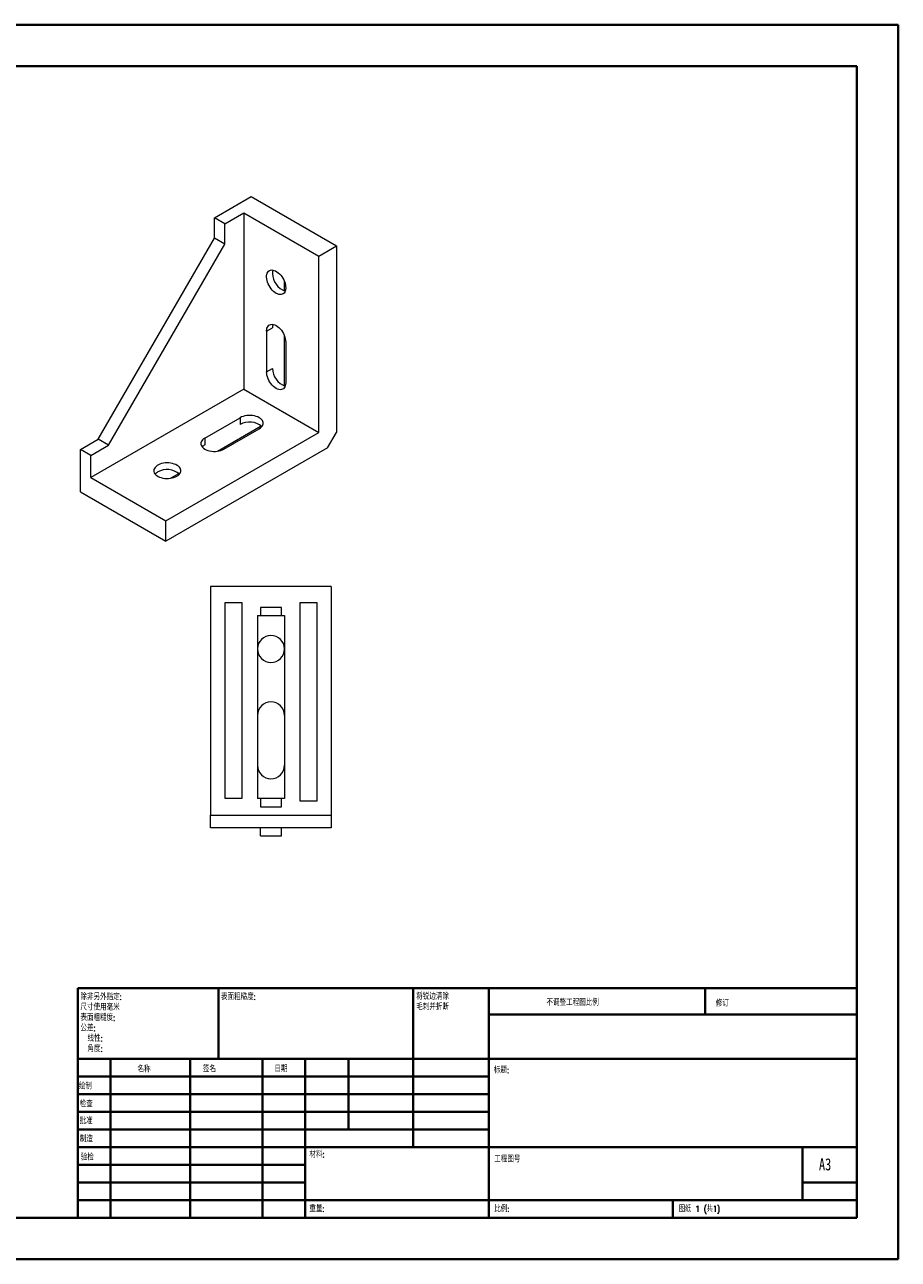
# Model space of a CAD drawing. Header units: millimetres. Extents: x 0 to 420, y 0 to 297.
# Tile 2 of 2: x 210 to 420, y 0 to 297. Entities that reach past the tile are written whole.
import ezdxf

# ---------------------------------------------------------------- set-up
doc = ezdxf.new("R2010")
doc.units = ezdxf.units.MM
doc.styles.add('SLDTEXTSTYLE0', font='TXT', dxfattribs={"width": 0.75, "bigfont": 'bigfont'})
doc.styles.add('SLDTEXTSTYLE1', font='TXT', dxfattribs={"width": 0.75})
doc.styles.add('SLDTEXTSTYLE2', font='TXT', dxfattribs={"width": 0.694444, "bigfont": 'bigfont'})

# ---------------------------------------------------------------- blocks, each defined once
blk = doc.blocks.new('SW_NOTE_0')
at = {"color": 0, "linetype": 'Continuous', "lineweight": 0, "char_height": 1.5, "attachment_point": 1, "style": 'SLDTEXTSTYLE0'}
for s, insert in [('\\M+18FAB锐边\\M+190B4\\M+18F9C', (0, 1.93)), ('\\M+196D1\\M+18E68\\M+19BF3\\M+190DC\\M+19266', (0, -0.57))]:
    blk.add_mtext(s, dxfattribs=dict(at, insert=insert))
blk = doc.blocks.new('SW_NOTE_1')
at = {"color": 0, "linetype": 'Continuous', "lineweight": 0, "char_height": 1.5, "attachment_point": 1, "style": 'SLDTEXTSTYLE0'}
for s, insert in [('\\M+18F9C\\M+194F1另\\M+18A4F\\M+18E77\\M+192E8:', (0, 1.93)), ('\\M+18EDA\\M+190A1\\M+18E67\\M+19770\\M+19F7C\\M+195C4', (0, -0.57)), ('\\M+1955C\\M+196CA\\M+19165糙\\M+19378:', (0, -3.07)), ('\\M+18CF6\\M+18DB7:', (0, -5.57)), ('线\\M+190AB:', (1.69, -8.07)), ('\\M+18A70\\M+19378:', (1.69, -10.57))]:
    blk.add_mtext(s, dxfattribs=dict(at, insert=insert))

msp = doc.modelspace()

# ---------------------------------------------------------------- linework, layer by layer
at = {"color": 7, "linetype": 'Continuous', "lineweight": 40}
for p, q in [((0.08, 297.21), (420.08, 297.21)), ((420.08, 0.21), (420.08, 297.21)), ((25.08, 287.21), (410.08, 287.21)), ((410.08, 287.21), (410.08, 10.21)), ((222.88, 65.46), (410.08, 65.46)), ((222.88, 65.46), (222.88, 10.21)), ((256.68, 48.46), (256.68, 65.46)), ((303.48, 65.46), (303.48, 27.21)), ((321.68, 65.46), (321.68, 10.21)), ((373.68, 59.09), (373.68, 65.46)), ((410.08, 59.09), (321.68, 59.09)), ((410.08, 48.46), (222.88, 48.46)), ((230.68, 48.46), (230.68, 10.21)), ((249.87, 48.46), (249.87, 10.21)), ((267.28, 48.46), (267.28, 10.21)), ((277.48, 10.21), (277.48, 48.46)), ((287.88, 31.46), (287.88, 48.46)), ((321.68, 44.21), (222.88, 44.21)), ((321.68, 39.96), (222.88, 39.96)), ((321.68, 35.71), (222.88, 35.71)), ((321.68, 31.46), (222.88, 31.46)), ((277.48, 27.21), (222.88, 27.21)), ((277.48, 27.21), (410.08, 27.21)), ((397.08, 14.46), (397.08, 27.21)), ((277.48, 22.96), (222.88, 22.96)), ((277.48, 18.71), (222.88, 18.71)), ((410.08, 18.71), (397.08, 18.71)), ((222.88, 14.46), (410.08, 14.46)), ((365.88, 10.21), (365.88, 14.46)), ((25.08, 10.21), (410.08, 10.21)), ((0.08, 0.21), (420.08, 0.21))]:
    msp.add_line(p, q, dxfattribs=at)
at = {"color": 7, "linetype": 'Continuous', "lineweight": 15}
for p, q in [((255.68, 250.75), (264.52, 255.86)), ((264.52, 255.86), (285.02, 244.02)), ((258.15, 249.32), (255.68, 250.75)), ((255.68, 245.85), (255.68, 250.75)), ((258.15, 249.32), (262.75, 251.98)), ((262.75, 251.98), (262.75, 209.52)), ((262.75, 251.98), (280.78, 241.57)), ((258.15, 244.43), (258.15, 249.32)), ((227.75, 197.48), (255.68, 245.85)), ((230.22, 196.05), (258.15, 244.43)), ((258.15, 244.43), (255.68, 245.85)), ((280.78, 241.57), (285.02, 244.02)), ((285.02, 244.02), (285.02, 199.11)), ((280.78, 199.11), (280.78, 241.57)), ((272.47, 235.53), (272.47, 233.17)), ((268.23, 223.5), (269.64, 224.32)), ((268.23, 223.5), (268.23, 213.7)), ((272.47, 222.47), (272.47, 210.3)), ((272.82, 220.85), (272.82, 211.05)), ((268.23, 213.7), (269.64, 214.52)), ((262.75, 209.52), (225.98, 188.29)), ((262.75, 209.52), (280.78, 199.11)), ((253.38, 197.78), (261.86, 202.68)), ((261.86, 202.68), (261.86, 201.05)), ((244.01, 177.88), (280.78, 199.11)), ((256.4, 194.63), (266.93, 200.71)), ((257.98, 195.13), (266.46, 200.03)), ((282.9, 195.43), (285.02, 199.11)), ((223.5, 195.03), (227.75, 197.48)), ((225.98, 193.6), (230.22, 196.05)), ((230.22, 196.05), (227.75, 197.48)), ((253.38, 197.78), (253.38, 196.15)), ((225.98, 193.6), (223.5, 195.03)), ((223.5, 184.82), (223.5, 195.03)), ((225.98, 188.29), (225.98, 193.6)), ((282.9, 195.43), (244.01, 172.98)), ((225.98, 188.29), (244.01, 177.88)), ((245.09, 188.09), (247.13, 189.28)), ((223.5, 184.82), (244.01, 172.98)), ((244.01, 172.98), (244.01, 177.88)), ((283.77, 162.05), (254.77, 162.05)), ((254.77, 162.05), (254.77, 107.05)), ((283.77, 162.05), (283.77, 107.05)), ((258.27, 158.23), (262.27, 158.23)), ((258.27, 111.05), (258.27, 158.23)), ((262.27, 158.23), (262.27, 111.05)), ((276.27, 158.23), (280.27, 158.23)), ((276.27, 110.45), (276.27, 158.23)), ((280.27, 158.23), (280.27, 110.45)), ((266.02, 155.05), (266.02, 111.05)), ((266.02, 155.05), (266.77, 155.05)), ((266.77, 157.05), (266.77, 155.05)), ((271.77, 157.05), (266.77, 157.05)), ((266.77, 155.05), (271.77, 155.05)), ((271.77, 155.05), (271.77, 157.05)), ((271.77, 155.05), (272.52, 155.05)), ((272.52, 155.05), (272.52, 111.05)), ((262.27, 111.05), (258.27, 111.05)), ((266.77, 111.05), (266.02, 111.05)), ((266.77, 111.05), (266.77, 109.05)), ((271.77, 111.05), (266.77, 111.05)), ((271.77, 109.05), (271.77, 111.05)), ((272.52, 111.05), (271.77, 111.05)), ((280.27, 110.45), (276.27, 110.45)), ((254.77, 107.05), (283.77, 107.05)), ((254.77, 104.05), (254.77, 107.05)), ((266.77, 109.05), (271.77, 109.05)), ((283.77, 107.05), (283.77, 104.05)), ((283.77, 104.05), (254.77, 104.05)), ((266.77, 102.05), (266.77, 104.05)), ((271.77, 102.05), (271.77, 104.05)), ((266.77, 102.05), (271.77, 102.05))]:
    msp.add_line(p, q, dxfattribs=at)
at = {"color": 7, "linetype": 'Continuous', "lineweight": 15, "flags": 128}
for points in [[(270.53, 232.59), (270.21, 232.8), (269.89, 233.05), (269.59, 233.35), (269.31, 233.69), (269.05, 234.06), (268.82, 234.45), (268.62, 234.86), (268.46, 235.27), (268.34, 235.68), (268.26, 236.09), (268.23, 236.47), (268.24, 236.84), (268.3, 237.17), (268.4, 237.46), (268.54, 237.72), (268.72, 237.92), (268.93, 238.07), (269.18, 238.17), (269.45, 238.21), (269.74, 238.19), (270.05, 238.11), (270.37, 237.98), (270.69, 237.79), (271, 237.56), (271.31, 237.28), (271.61, 236.96), (271.88, 236.61), (272.12, 236.23), (272.34, 235.83), (272.52, 235.42), (272.66, 235), (272.76, 234.59), (272.81, 234.2), (272.82, 233.82), (272.79, 233.47), (272.71, 233.16), (272.59, 232.88), (272.43, 232.66), (272.23, 232.48), (272, 232.35), (271.74, 232.29), (271.46, 232.28), (271.16, 232.32), (270.85, 232.43), (270.53, 232.59)], [(268.23, 223.5), (268.25, 223.87), (268.32, 224.2), (268.44, 224.48), (268.59, 224.73), (268.79, 224.92), (269.02, 225.05), (269.28, 225.12), (269.57, 225.14), (269.88, 225.1), (270.2, 224.99), (270.53, 224.83), (270.85, 224.61), (271.17, 224.35), (271.48, 224.04), (271.77, 223.69), (272.03, 223.31), (272.26, 222.91), (272.46, 222.49), (272.62, 222.07), (272.73, 221.65), (272.8, 221.24), (272.82, 220.85)], [(272.82, 211.05), (272.8, 210.69), (272.73, 210.36), (272.62, 210.07), (272.46, 209.83), (272.26, 209.64), (272.03, 209.5), (271.77, 209.43), (271.48, 209.41), (271.17, 209.46), (270.85, 209.56), (270.53, 209.72), (270.2, 209.94), (269.88, 210.2), (269.57, 210.51), (269.28, 210.86), (269.02, 211.24), (268.79, 211.64), (268.59, 212.06), (268.44, 212.48), (268.32, 212.9), (268.25, 213.31), (268.23, 213.7)], [(266.46, 200.03), (266.76, 200.23), (267.02, 200.45), (267.21, 200.7), (267.34, 200.95), (267.4, 201.22), (267.4, 201.49), (267.34, 201.75), (267.21, 202.01), (267.02, 202.25), (266.76, 202.48), (266.46, 202.68), (266.11, 202.86), (265.72, 203), (265.3, 203.11), (264.85, 203.19), (264.39, 203.23), (263.93, 203.23), (263.47, 203.19), (263.03, 203.11), (262.6, 203), (262.21, 202.86), (261.86, 202.68)], [(253.38, 197.78), (253.08, 197.58), (252.82, 197.35), (252.63, 197.11), (252.5, 196.85), (252.44, 196.59), (252.44, 196.32), (252.5, 196.06), (252.63, 195.8), (252.82, 195.56), (253.08, 195.33), (253.38, 195.13), (253.73, 194.95), (254.12, 194.81), (254.54, 194.7), (254.99, 194.62), (255.45, 194.58), (255.91, 194.58), (256.37, 194.62), (256.81, 194.7), (257.23, 194.81), (257.62, 194.95), (257.98, 195.13)], [(246.66, 188.6), (246.96, 188.79), (247.21, 189.01), (247.4, 189.25), (247.53, 189.5), (247.6, 189.76), (247.61, 190.02), (247.55, 190.28), (247.44, 190.53), (247.26, 190.78), (247.03, 191), (246.74, 191.2), (246.41, 191.38), (246.04, 191.53), (245.63, 191.65), (245.2, 191.74), (244.76, 191.79), (244.31, 191.8), (243.86, 191.78), (243.41, 191.72), (242.99, 191.62), (242.59, 191.5), (242.23, 191.34), (241.91, 191.15), (241.64, 190.95), (241.42, 190.72), (241.26, 190.47), (241.15, 190.22), (241.11, 189.96), (241.14, 189.7), (241.22, 189.44), (241.37, 189.19), (241.58, 188.96), (241.84, 188.74), (242.15, 188.55), (242.5, 188.39), (242.89, 188.25), (243.31, 188.15), (243.74, 188.08), (244.19, 188.05), (244.65, 188.06), (245.09, 188.1), (245.53, 188.17), (245.94, 188.28), (246.32, 188.43), (246.66, 188.6)]]:
    msp.add_lwpolyline(points, dxfattribs=at)
at = {"color": 7, "linetype": 'Continuous', "lineweight": 15}
for centre, radius, start, end in [((271.92, 237.43), 2.28, 160.6658, 181.1409), ((274.18, 237.4), 4.53, 180.1982, 250.9591), ((271.92, 224.36), 2.28, 160.6658, 181.1409), ((274.18, 214.54), 4.53, 180.1982, 250.9591), ((264.12, 197.11), 4.53, 49.049, 119.7968), ((254.48, 194.15), 2.28, 118.8568, 139.3199), ((244.32, 185.68), 4.53, 49.049, 119.7968), ((243.16, 187.62), 2.28, 118.8568, 139.3199), ((269.27, 147.05), 3.25, 0, 180), ((269.27, 147.05), 3.25, 180, 0), ((269.27, 131.05), 3.25, 0, 180), ((269.27, 119.05), 3.25, 180, 0)]:
    msp.add_arc(centre, radius, start, end, dxfattribs=at)

# ---------------------------------------------------------------- block references
at = {"color": 7, "linetype": 'Continuous', "lineweight": 0}
for name, p in [('SW_NOTE_1', (223.47, 62.2)), ('SW_NOTE_0', (304.19, 62.28))]:
    msp.add_blockref(name, p, dxfattribs=at)

# ---------------------------------------------------------------- texts
at = {"color": 7, "linetype": 'Continuous', "lineweight": 0, "attachment_point": 1}
for s, insert, char_height, style in [('\\M+1955C\\M+196CA\\M+19165糙\\M+19378:', (257.25, 64.13), 1.5, 'SLDTEXTSTYLE0'), ('\\M+19573调\\M+190AE\\M+18D48\\M+192F6图\\M+194E4\\M+197E1', (335.49, 62.75), 1.5, 'SLDTEXTSTYLE0'), ('\\M+18F43订', (376.21, 62.55), 1.5, 'SLDTEXTSTYLE0'), ('\\M+196BC\\M+18FCC', (237.2, 46.72), 1.5, 'SLDTEXTSTYLE0'), ('签\\M+196BC', (252.91, 46.78), 1.5, 'SLDTEXTSTYLE0'), ('\\M+193FA\\M+18AFA', (270.09, 46.79), 1.5, 'SLDTEXTSTYLE0'), ('标题:', (322.84, 46.49), 1.5, 'SLDTEXTSTYLE0'), ('绘\\M+190A7', (223.09, 42.64), 1.5, 'SLDTEXTSTYLE0'), ('检查', (223.29, 38.37), 1.5, 'SLDTEXTSTYLE0'), ('\\M+194E1\\M+18F79', (223.28, 34.28), 1.5, 'SLDTEXTSTYLE0'), ('\\M+190A7\\M+191A2', (223.33, 29.95), 1.5, 'SLDTEXTSTYLE0'), ('验检', (223.55, 25.56), 1.5, 'SLDTEXTSTYLE0'), ('\\M+18DDE\\M+197BF:', (278.52, 26.2), 1.5, 'SLDTEXTSTYLE0'), ('\\M+18D48\\M+192F6图\\M+18D86', (322.95, 25.08), 1.5, 'SLDTEXTSTYLE0'), ('A3', (401, 24.52), 2.91, 'SLDTEXTSTYLE1'), ('\\M+18F64\\M+197CA:', (278.5, 13.16), 1.4986, 'SLDTEXTSTYLE0'), ('\\M+194E4\\M+197E1:', (322.95, 13.11), 1.5, 'SLDTEXTSTYLE0'), ('图纸 1 (\\M+18BA41)', (367.36, 13.11), 1.5, 'SLDTEXTSTYLE2')]:
    msp.add_mtext(s, dxfattribs=dict(at, insert=insert, char_height=char_height, style=style))

doc.saveas('drawing.dxf')
